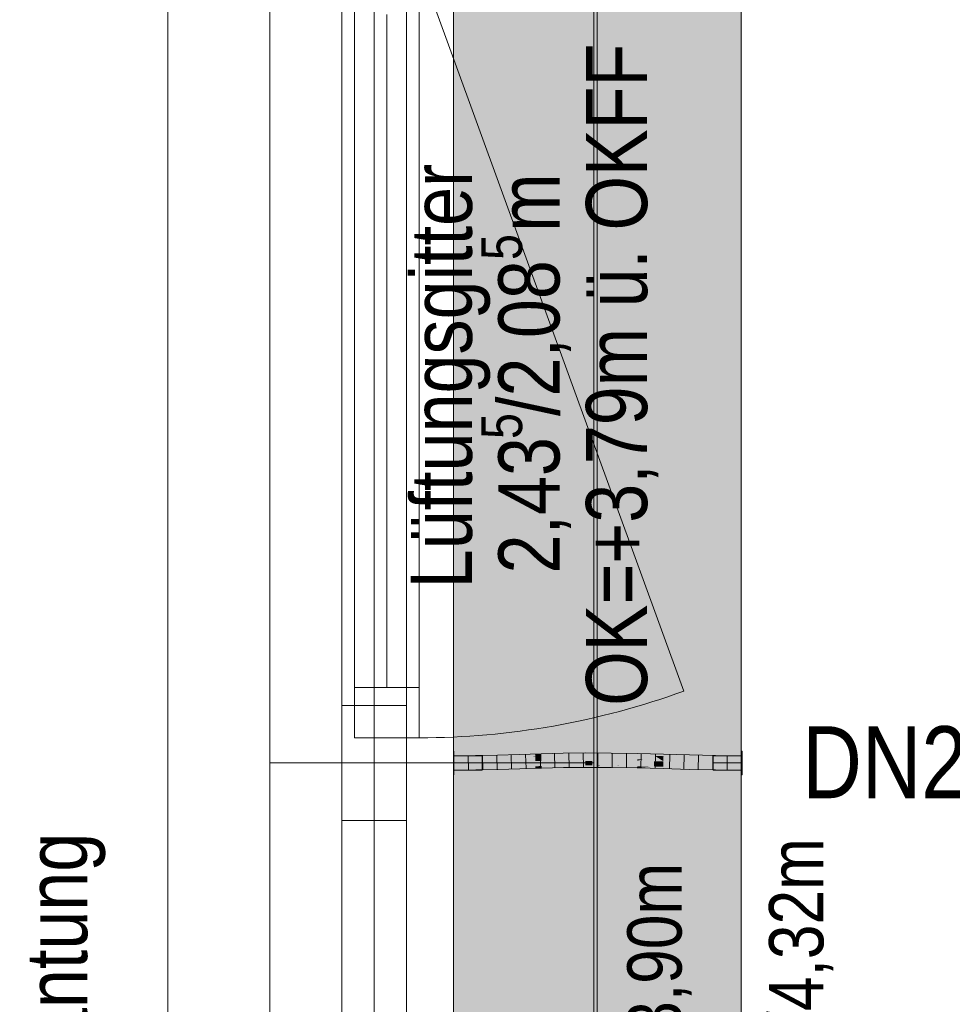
# Model space of a CAD drawing. Extents: x -500 to 300, y 62 to 1162.
# Tile 37 of 90: x -318 to -292, y 573 to 600. Entities that reach past the tile are written whole.
import ezdxf
from ezdxf.lldxf.tags import DXFTag

# ---------------------------------------------------------------- set-up
doc = ezdxf.new("R2010")
doc.units = 0
doc.layers.get('0').update_dxf_attribs({"lineweight": 13})
for name, color, linetype, lineweight, true_color in [('00_Beschriftung UZ', 3, 'Continuous', 35, 0x00ff00), ('30 -33 Aussenwände- 7 Fassade_ Elemente', 7, 'Continuous', 9, 0x00aacc), ('30 -35 Decken- 1 Konstruktion-Träger- Stahlbeton', 7, 'Continuous', 13, 0x33aa00), ('70 -72 Beschriftung- 1 Beschriftung allgemein', 7, 'Continuous', 9, 0xff6633), ('70 -72 Beschriftung- 2 Beschriftung Bauteile', 7, 'Continuous', 9, 0x9999ff), ('E_Leerrohr 20', 7, 'Continuous', 13, 0xcc0099), ('E_Leerrohr 20-Shading', 7, 'Continuous', 13, 0xcc0099), ('iwb_Schraffur_Unterzug', 7, 'Continuous', 5, 0xffffcc)]:
    doc.layers.add(name, color=color, linetype=linetype, lineweight=lineweight, true_color=true_color)
doc.layers.add('70 -71 Achsen- 1 Gebäudeachsen', color=7, linetype='STRICHPUNKT2-A06G93K98I', lineweight=18)
doc.layers.add('Detailelementbeschriftung', color=7, linetype='Continuous', lineweight=9)
doc.styles.get("Standard").update_dxf_attribs({"font": 'ARIALN.TTF'})
tags = doc.linetypes.add('fein_strichliert-A06G93KA8I', pattern=[4, 1, -2, 1]).pattern_tags.tags
tags[8:9] = [DXFTag(74, 4), DXFTag(75, 0), DXFTag(340, '0'), DXFTag(46, 0.0), DXFTag(50, 0.0), DXFTag(44, 0.0), DXFTag(45, 0.0)]
tags[6:7] = [DXFTag(74, 4), DXFTag(75, 0), DXFTag(340, '0'), DXFTag(46, 0.0), DXFTag(50, 0.0), DXFTag(44, 0.0), DXFTag(45, 0.0)]
tags[4:5] = [DXFTag(74, 4), DXFTag(75, 0), DXFTag(340, '0'), DXFTag(46, 0.0), DXFTag(50, 0.0), DXFTag(44, 0.0), DXFTag(45, 0.0)]
tags = doc.linetypes.add('STRICHPUNKT2', pattern=[12.7, 6.35, -3.175, 0, -3.175]).pattern_tags.tags
tags[10:11] = [DXFTag(74, 4), DXFTag(75, 0), DXFTag(340, '0'), DXFTag(46, 0.0), DXFTag(50, 0.0), DXFTag(44, 0.0), DXFTag(45, 0.0)]
tags[8:9] = [DXFTag(74, 4), DXFTag(75, 0), DXFTag(340, '0'), DXFTag(46, 0.0), DXFTag(50, 0.0), DXFTag(44, 0.0), DXFTag(45, 0.0)]
tags[6:7] = [DXFTag(74, 4), DXFTag(75, 0), DXFTag(340, '0'), DXFTag(46, 0.0), DXFTag(50, 0.0), DXFTag(44, 0.0), DXFTag(45, 0.0)]
tags[4:5] = [DXFTag(74, 4), DXFTag(75, 0), DXFTag(340, '0'), DXFTag(46, 0.0), DXFTag(50, 0.0), DXFTag(44, 0.0), DXFTag(45, 0.0)]
tags = doc.linetypes.add('STRICHPUNKT2-A06G93K98I', pattern=[12.7, 6.35, -3.175, 0, -3.175]).pattern_tags.tags
tags[10:11] = [DXFTag(74, 4), DXFTag(75, 0), DXFTag(340, '0'), DXFTag(46, 0.0), DXFTag(50, 0.0), DXFTag(44, 0.0), DXFTag(45, 0.0)]
tags[8:9] = [DXFTag(74, 4), DXFTag(75, 0), DXFTag(340, '0'), DXFTag(46, 0.0), DXFTag(50, 0.0), DXFTag(44, 0.0), DXFTag(45, 0.0)]
tags[6:7] = [DXFTag(74, 4), DXFTag(75, 0), DXFTag(340, '0'), DXFTag(46, 0.0), DXFTag(50, 0.0), DXFTag(44, 0.0), DXFTag(45, 0.0)]
tags[4:5] = [DXFTag(74, 4), DXFTag(75, 0), DXFTag(340, '0'), DXFTag(46, 0.0), DXFTag(50, 0.0), DXFTag(44, 0.0), DXFTag(45, 0.0)]

# ---------------------------------------------------------------- blocks, each defined once
blk = doc.blocks.new('Shading-A06G93IV8I', base_point=(-301.913, 579.378))
at = {"layer": 'E_Leerrohr 20-Shading', "color": 223, "true_color": 0xc67fb4}
for points in [[(-305.68, 579.601), (-305.681, 579.659), (-306.287, 579.599), (-306.287, 579.653)], [(-306.287, 579.595), (-305.68, 579.6), (-306.287, 579.599), (-305.68, 579.601)], [(-305.073, 579.614), (-305.075, 579.672), (-305.68, 579.601), (-305.681, 579.659)], [(-305.68, 579.6), (-305.073, 579.613), (-305.68, 579.601), (-305.073, 579.614)], [(-304.465, 579.631), (-304.467, 579.69), (-305.073, 579.613), (-305.075, 579.672)], [(-304.467, 579.69), (-304.465, 579.631), (-304.026, 579.703), (-304.026, 579.687)], [(-304.026, 579.687), (-304.465, 579.631), (-304.025, 579.646), (-304.095, 579.642)], [(-304.095, 579.642), (-303.856, 579.649), (-303.856, 579.654)], [(-304.026, 579.687), (-303.858, 579.708), (-304.026, 579.703)], [(-303.858, 579.708), (-304.026, 579.687), (-303.856, 579.654), (-304.025, 579.646)], [(-303.247, 579.68), (-303.248, 579.723), (-303.856, 579.654), (-303.858, 579.708)], [(-303.856, 579.649), (-303.247, 579.664), (-303.856, 579.654), (-303.247, 579.68)], [(-302.636, 579.693), (-302.636, 579.73), (-303.247, 579.68), (-303.248, 579.723)], [(-303.247, 579.664), (-302.636, 579.672), (-303.247, 579.68), (-302.636, 579.693)], [(-302.636, 579.693), (-302.27, 579.69), (-302.636, 579.73), (-302.269, 579.729)], [(-302.636, 579.672), (-301.909, 579.669), (-302.636, 579.693), (-301.909, 579.688)], [(-302.27, 579.69), (-301.909, 579.688), (-302.269, 579.729), (-301.909, 579.727)], [(-301.183, 579.664), (-301.182, 579.714), (-301.909, 579.688), (-301.909, 579.727)], [(-301.909, 579.669), (-301.183, 579.655), (-301.909, 579.688), (-301.183, 579.664)], [(-301.183, 579.664), (-301.053, 579.659), (-301.182, 579.714), (-300.732, 579.649)], [(-301.183, 579.655), (-300.684, 579.642), (-301.183, 579.664)], [(-301.182, 579.714), (-300.732, 579.649), (-300.456, 579.695), (-300.457, 579.641)], [(-300.732, 579.649), (-301.053, 579.659), (-300.693, 579.643), (-300.747, 579.645)], [(-300.747, 579.645), (-300.684, 579.642), (-300.693, 579.643)], [(-300.457, 579.641), (-300.732, 579.649), (-300.458, 579.637), (-300.693, 579.643)], [(-300.693, 579.643), (-300.684, 579.642), (-300.458, 579.637), (-300.458, 579.636)], [(-300.457, 579.641), (-300.458, 579.637), (-299.733, 579.618), (-299.733, 579.616)], [(-300.458, 579.637), (-300.458, 579.636), (-299.733, 579.616)], [(-299.733, 579.618), (-299.732, 579.675), (-300.457, 579.641), (-300.456, 579.695)], [(-299.01, 579.601), (-299.009, 579.66), (-299.733, 579.618), (-299.732, 579.675)], [(-299.733, 579.616), (-299.01, 579.601), (-299.733, 579.618)], [(-298.287, 579.595), (-298.287, 579.653), (-299.01, 579.601), (-299.009, 579.66)], [(-306.287, 579.253), (-305.675, 579.262), (-306.287, 579.312), (-305.676, 579.317)], [(-306.287, 579.253), (-305.675, 579.259), (-305.675, 579.262)], [(-305.065, 579.285), (-305.066, 579.331), (-305.675, 579.262), (-305.676, 579.317)], [(-305.675, 579.259), (-305.064, 579.272), (-305.675, 579.262), (-305.065, 579.285)], [(-304.456, 579.315), (-304.457, 579.348), (-305.065, 579.285), (-305.066, 579.331)], [(-305.064, 579.272), (-304.455, 579.29), (-305.065, 579.285), (-304.456, 579.315)], [(-304.456, 579.315), (-304.023, 579.337), (-304.457, 579.348), (-304.023, 579.361)], [(-304.456, 579.315), (-304.455, 579.29), (-304.023, 579.337), (-304.022, 579.303)], [(-304.023, 579.337), (-303.848, 579.346), (-304.023, 579.361), (-303.849, 579.366)], [(-304.022, 579.303), (-303.847, 579.308), (-304.023, 579.337), (-303.848, 579.346)], [(-303.241, 579.372), (-303.241, 579.381), (-303.848, 579.346), (-303.849, 579.366)], [(-303.847, 579.308), (-303.24, 579.323), (-303.848, 579.346), (-303.241, 579.372)], [(-303.241, 579.372), (-302.635, 579.385), (-303.241, 579.381), (-302.635, 579.387)], [(-303.24, 579.323), (-302.635, 579.33), (-303.241, 579.372), (-302.635, 579.385)], [(-302.635, 579.389), (-302.635, 579.387), (-302.467, 579.388), (-302.576, 579.386)], [(-302.438, 579.388), (-302.635, 579.389), (-302.467, 579.388)], [(-302.635, 579.387), (-302.635, 579.385), (-302.576, 579.386)], [(-302.275, 579.383), (-302.576, 579.386), (-302.275, 579.382), (-302.635, 579.385)], [(-302.275, 579.382), (-302.635, 579.385), (-302.275, 579.382)], [(-302.275, 579.382), (-302.635, 579.385), (-302.276, 579.329), (-302.635, 579.33)], [(-302.576, 579.386), (-302.355, 579.387), (-302.467, 579.388)], [(-302.576, 579.386), (-302.275, 579.383), (-302.355, 579.387), (-302.275, 579.385)], [(-302.275, 579.383), (-302.576, 579.386), (-302.275, 579.383)], [(-302.355, 579.387), (-302.438, 579.388), (-302.467, 579.388)], [(-302.059, 579.384), (-302.438, 579.388), (-302.355, 579.387)], [(-301.912, 579.383), (-301.912, 579.386), (-302.438, 579.388)], [(-302.275, 579.386), (-302.355, 579.387), (-302.275, 579.385)], [(-301.913, 579.378), (-302.275, 579.382), (-301.913, 579.327), (-302.276, 579.329)], [(-301.913, 579.38), (-302.275, 579.386), (-302.275, 579.385)], [(-301.913, 579.38), (-301.912, 579.383), (-302.275, 579.386), (-302.059, 579.384)], [(-302.275, 579.383), (-301.913, 579.38), (-302.275, 579.385)], [(-302.202, 579.382), (-302.275, 579.383), (-302.275, 579.382)], [(-302.202, 579.382), (-302.275, 579.382), (-301.913, 579.378), (-302.275, 579.382)], [(-301.913, 579.378), (-301.913, 579.38), (-302.202, 579.382)], [(-301.912, 579.383), (-301.913, 579.38), (-301.19, 579.358), (-301.585, 579.369)], [(-301.913, 579.38), (-301.913, 579.378), (-301.585, 579.369)], [(-301.913, 579.378), (-301.913, 579.327), (-301.19, 579.356), (-301.191, 579.314)], [(-301.913, 579.378), (-301.19, 579.356), (-301.585, 579.369)], [(-301.912, 579.383), (-301.189, 579.363), (-301.912, 579.386), (-301.189, 579.37)], [(-301.189, 579.37), (-301.189, 579.372), (-301.912, 579.386)], [(-301.912, 579.383), (-301.19, 579.358), (-301.189, 579.363)], [(-301.585, 579.369), (-301.19, 579.356), (-301.19, 579.358)], [(-301.19, 579.356), (-301.191, 579.314), (-300.896, 579.343)], [(-300.896, 579.343), (-301.191, 579.314), (-300.466, 579.324), (-300.467, 579.295)], [(-300.826, 579.35), (-301.189, 579.363), (-300.871, 579.346), (-301.19, 579.358)], [(-301.19, 579.358), (-301.19, 579.356), (-300.871, 579.346), (-300.896, 579.343)], [(-301.189, 579.37), (-300.759, 579.357), (-301.189, 579.372), (-300.733, 579.36)], [(-300.733, 579.36), (-300.727, 579.36), (-301.189, 579.372)], [(-300.826, 579.35), (-300.759, 579.357), (-301.189, 579.363), (-301.189, 579.37)], [(-300.871, 579.346), (-300.896, 579.343), (-300.466, 579.331), (-300.466, 579.324)], [(-300.466, 579.337), (-300.826, 579.35), (-300.466, 579.331), (-300.871, 579.346)], [(-300.466, 579.337), (-300.465, 579.348), (-300.826, 579.35), (-300.759, 579.357)], [(-300.759, 579.357), (-300.598, 579.356), (-300.733, 579.36)], [(-300.759, 579.357), (-300.465, 579.348), (-300.598, 579.356), (-300.465, 579.351)], [(-300.598, 579.356), (-300.727, 579.36), (-300.733, 579.36)], [(-300.465, 579.351), (-300.465, 579.353), (-300.727, 579.36)], [(-300.466, 579.324), (-300.467, 579.295), (-299.741, 579.29), (-299.741, 579.275)], [(-299.741, 579.31), (-299.74, 579.325), (-300.466, 579.337), (-300.465, 579.348)], [(-299.741, 579.31), (-300.466, 579.337), (-299.741, 579.302), (-300.466, 579.331)], [(-300.466, 579.331), (-300.466, 579.324), (-299.741, 579.302), (-299.741, 579.29)], [(-299.74, 579.326), (-299.74, 579.334), (-300.465, 579.351), (-300.465, 579.353)], [(-299.74, 579.325), (-299.74, 579.326), (-300.465, 579.348), (-300.465, 579.351)], [(-299.014, 579.288), (-299.74, 579.325), (-299.741, 579.31)], [(-299.014, 579.288), (-299.741, 579.31), (-299.014, 579.279), (-299.741, 579.302)], [(-299.741, 579.302), (-299.741, 579.29), (-299.014, 579.279), (-299.015, 579.264)], [(-299.741, 579.29), (-299.741, 579.275), (-299.015, 579.264), (-299.015, 579.26)], [(-299.014, 579.306), (-299.014, 579.318), (-299.74, 579.326), (-299.74, 579.334)], [(-299.15, 579.31), (-299.74, 579.326), (-299.74, 579.325)], [(-299.014, 579.288), (-299.014, 579.306), (-299.74, 579.325), (-299.15, 579.31)], [(-299.014, 579.279), (-299.015, 579.264), (-298.287, 579.268), (-298.287, 579.253)], [(-299.015, 579.264), (-299.015, 579.26), (-298.287, 579.253)], [(-298.287, 579.298), (-298.287, 579.312), (-299.014, 579.306), (-299.014, 579.318)], [(-298.287, 579.298), (-299.014, 579.306), (-298.287, 579.277), (-299.014, 579.288)], [(-298.287, 579.277), (-299.014, 579.288), (-298.287, 579.268), (-299.014, 579.279)]]:
    blk.add_solid(points, dxfattribs=at)
at = {"layer": 'E_Leerrohr 20-Shading', "color": 231, "true_color": 0xe17fc9}
for points in [[(-305.678, 579.459), (-305.68, 579.6), (-306.287, 579.453), (-306.287, 579.595)], [(-305.073, 579.604), (-305.073, 579.613), (-305.68, 579.6)], [(-305.678, 579.459), (-305.07, 579.472), (-305.68, 579.6), (-305.073, 579.604)], [(-304.461, 579.49), (-304.465, 579.631), (-305.07, 579.472), (-305.073, 579.613)], [(-304.461, 579.49), (-304.095, 579.642), (-304.465, 579.631)], [(-304.095, 579.642), (-304.461, 579.49), (-304.025, 579.641), (-304.024, 579.503)], [(-304.46, 579.464), (-304.024, 579.503), (-304.461, 579.49)], [(-304.46, 579.464), (-303.851, 579.469), (-304.024, 579.503), (-303.852, 579.504)], [(-303.856, 579.637), (-303.856, 579.649), (-304.095, 579.642)], [(-304.024, 579.503), (-303.853, 579.508), (-304.025, 579.641), (-303.856, 579.637)], [(-303.852, 579.504), (-303.853, 579.508), (-304.024, 579.503)], [(-303.246, 579.626), (-303.247, 579.664), (-303.856, 579.637), (-303.856, 579.649)], [(-303.856, 579.637), (-303.853, 579.508), (-303.246, 579.626), (-303.244, 579.524)], [(-303.853, 579.508), (-303.244, 579.523), (-303.244, 579.524)], [(-303.244, 579.509), (-303.244, 579.523), (-303.852, 579.504), (-303.853, 579.508)], [(-303.851, 579.469), (-303.243, 579.474), (-303.852, 579.504), (-303.244, 579.509)], [(-302.636, 579.621), (-302.636, 579.672), (-303.246, 579.626), (-303.247, 579.664)], [(-303.246, 579.626), (-303.244, 579.524), (-302.636, 579.621), (-302.636, 579.537)], [(-302.636, 579.537), (-303.244, 579.524), (-302.636, 579.534), (-303.244, 579.523)], [(-303.244, 579.523), (-302.636, 579.53), (-302.636, 579.534)], [(-302.635, 579.511), (-302.636, 579.53), (-303.244, 579.509), (-303.244, 579.523)], [(-303.243, 579.474), (-302.635, 579.476), (-303.244, 579.509), (-302.635, 579.511)], [(-301.91, 579.623), (-301.909, 579.669), (-302.636, 579.621), (-302.636, 579.672)], [(-302.271, 579.622), (-302.636, 579.621), (-302.272, 579.542), (-302.636, 579.537)], [(-302.272, 579.538), (-302.272, 579.542), (-302.636, 579.534), (-302.636, 579.537)], [(-302.272, 579.529), (-302.272, 579.538), (-302.636, 579.53), (-302.636, 579.534)], [(-302.635, 579.511), (-302.272, 579.529), (-302.636, 579.53)], [(-302.635, 579.511), (-301.911, 579.506), (-302.272, 579.529), (-301.911, 579.524)], [(-302.635, 579.511), (-302.635, 579.476), (-302.439, 579.509), (-302.439, 579.476)], [(-302.439, 579.476), (-301.911, 579.475), (-302.439, 579.509), (-301.911, 579.506)], [(-301.91, 579.623), (-302.271, 579.622), (-301.911, 579.546), (-302.272, 579.542)], [(-301.911, 579.546), (-302.272, 579.542), (-301.911, 579.527), (-302.272, 579.529)], [(-301.911, 579.524), (-301.911, 579.527), (-302.272, 579.529)], [(-301.91, 579.623), (-301.911, 579.546), (-301.183, 579.633), (-301.185, 579.55)], [(-301.185, 579.55), (-301.911, 579.546), (-301.186, 579.519), (-301.911, 579.527)], [(-301.911, 579.527), (-301.186, 579.514), (-301.186, 579.519)], [(-301.186, 579.51), (-301.186, 579.514), (-301.911, 579.524), (-301.911, 579.527)], [(-301.911, 579.506), (-301.186, 579.496), (-301.911, 579.524), (-301.186, 579.51)], [(-301.911, 579.475), (-301.187, 579.471), (-301.911, 579.506), (-301.186, 579.496)], [(-301.183, 579.633), (-301.183, 579.655), (-301.91, 579.623), (-301.909, 579.669)], [(-301.041, 579.551), (-301.185, 579.55), (-301.167, 579.519), (-301.186, 579.519)], [(-301.186, 579.514), (-300.461, 579.499), (-301.167, 579.519), (-300.475, 579.508)], [(-301.186, 579.519), (-301.186, 579.514), (-301.167, 579.519)], [(-300.725, 579.502), (-301.186, 579.514), (-300.725, 579.499), (-301.186, 579.51)], [(-300.461, 579.499), (-301.186, 579.514), (-300.725, 579.502)], [(-301.186, 579.51), (-301.186, 579.496), (-300.725, 579.499), (-300.726, 579.488)], [(-301.183, 579.633), (-301.185, 579.55), (-300.684, 579.642), (-301.041, 579.551)], [(-300.684, 579.642), (-301.183, 579.655), (-301.183, 579.633)], [(-300.475, 579.508), (-300.543, 579.552), (-301.167, 579.519), (-301.041, 579.551)], [(-300.543, 579.552), (-300.684, 579.642), (-301.041, 579.551)], [(-300.726, 579.468), (-300.462, 579.466), (-300.725, 579.502), (-300.461, 579.495)], [(-300.725, 579.502), (-300.461, 579.495), (-300.461, 579.499)], [(-300.458, 579.636), (-300.684, 579.642), (-300.46, 579.552), (-300.543, 579.552)], [(-300.46, 579.552), (-300.543, 579.552), (-300.461, 579.508), (-300.475, 579.508)], [(-300.475, 579.508), (-300.461, 579.499), (-300.461, 579.508)], [(-300.46, 579.552), (-300.461, 579.508), (-299.735, 579.553), (-299.736, 579.496)], [(-300.461, 579.508), (-300.461, 579.499), (-299.736, 579.496), (-299.736, 579.493)], [(-300.461, 579.495), (-299.737, 579.475), (-300.461, 579.499), (-299.736, 579.493)], [(-299.735, 579.553), (-299.733, 579.616), (-300.46, 579.552), (-300.458, 579.636)], [(-299.736, 579.493), (-299.011, 579.488), (-299.735, 579.553), (-299.01, 579.556)], [(-299.01, 579.556), (-299.01, 579.601), (-299.735, 579.553), (-299.733, 579.616)], [(-298.287, 579.488), (-298.287, 579.595), (-299.011, 579.488), (-299.01, 579.601)], [(-305.678, 579.455), (-305.678, 579.459), (-306.287, 579.453)], [(-306.287, 579.312), (-305.676, 579.317), (-306.287, 579.453), (-305.678, 579.455)], [(-305.069, 579.459), (-305.07, 579.472), (-305.678, 579.455), (-305.678, 579.459)], [(-305.678, 579.455), (-305.678, 579.45), (-305.069, 579.459), (-305.069, 579.44)], [(-305.678, 579.45), (-305.676, 579.317), (-305.069, 579.44), (-305.066, 579.331)], [(-304.46, 579.464), (-304.461, 579.49), (-305.069, 579.459), (-305.07, 579.472)], [(-305.069, 579.459), (-305.069, 579.44), (-304.46, 579.464), (-304.459, 579.428)], [(-305.069, 579.44), (-305.066, 579.331), (-304.459, 579.428), (-304.457, 579.348)], [(-304.46, 579.464), (-304.459, 579.428), (-303.851, 579.469), (-303.85, 579.415)], [(-304.459, 579.428), (-304.457, 579.348), (-303.85, 579.415), (-303.849, 579.366)], [(-303.851, 579.469), (-303.85, 579.415), (-303.243, 579.474), (-303.242, 579.404)], [(-303.85, 579.415), (-303.849, 579.366), (-303.242, 579.404), (-303.241, 579.381)], [(-302.635, 579.476), (-303.243, 579.474), (-302.635, 579.402), (-303.242, 579.417)], [(-303.242, 579.417), (-303.242, 579.404), (-302.635, 579.402), (-302.635, 579.399)], [(-303.242, 579.404), (-303.241, 579.381), (-302.635, 579.399), (-302.635, 579.389)], [(-302.438, 579.4), (-302.439, 579.476), (-302.635, 579.402), (-302.635, 579.476)], [(-302.438, 579.4), (-302.635, 579.402), (-302.531, 579.399)], [(-302.635, 579.402), (-302.635, 579.399), (-302.531, 579.399)], [(-302.438, 579.4), (-302.635, 579.399), (-302.438, 579.388), (-302.635, 579.389)], [(-301.911, 579.475), (-302.439, 579.476), (-301.912, 579.401), (-302.438, 579.4)], [(-301.912, 579.401), (-302.438, 579.4), (-301.912, 579.386), (-302.438, 579.388)], [(-301.911, 579.475), (-301.912, 579.401), (-301.187, 579.471), (-301.188, 579.411)], [(-301.912, 579.401), (-301.912, 579.386), (-301.188, 579.411), (-301.189, 579.372)], [(-301.188, 579.411), (-301.189, 579.372), (-300.726, 579.419), (-300.727, 579.36)], [(-300.726, 579.468), (-301.187, 579.471), (-300.726, 579.419), (-301.188, 579.411)], [(-301.186, 579.496), (-301.187, 579.471), (-300.726, 579.488), (-300.726, 579.468)], [(-300.726, 579.419), (-300.727, 579.36), (-300.463, 579.424), (-300.465, 579.353)], [(-300.726, 579.468), (-300.726, 579.419), (-300.462, 579.466), (-300.463, 579.424)], [(-300.463, 579.424), (-300.465, 579.353), (-299.737, 579.438), (-299.74, 579.334)], [(-300.462, 579.466), (-300.463, 579.424), (-299.737, 579.46), (-299.737, 579.438)], [(-299.737, 579.46), (-299.737, 579.475), (-300.462, 579.466), (-300.461, 579.495)], [(-299.737, 579.438), (-299.74, 579.334), (-299.012, 579.449), (-299.014, 579.318)], [(-299.737, 579.475), (-299.012, 579.46), (-299.736, 579.493), (-299.011, 579.488)], [(-299.012, 579.46), (-299.737, 579.475), (-299.737, 579.47)], [(-299.737, 579.46), (-299.012, 579.455), (-299.737, 579.47), (-299.012, 579.46)], [(-299.737, 579.46), (-299.737, 579.438), (-299.012, 579.455), (-299.012, 579.449)], [(-299.012, 579.449), (-299.014, 579.318), (-298.287, 579.453), (-298.287, 579.312)], [(-299.012, 579.46), (-298.287, 579.453), (-299.011, 579.488), (-298.287, 579.488)], [(-298.287, 579.453), (-299.012, 579.46), (-299.012, 579.455)], [(-299.012, 579.455), (-299.012, 579.449), (-298.287, 579.453)]]:
    blk.add_solid(points, dxfattribs=at)
blk = doc.blocks.new('Shading-A06G93IX8I', base_point=(-299.075, 579.409))
at = {"layer": 'E_Leerrohr 20-Shading', "color": 213, "true_color": 0xd67fc0}
for points in [[(-298.287, 579.783), (-298.287, 579.453), (-298.275, 579.783), (-298.275, 579.453)], [(-299.075, 579.653), (-299.075, 579.453), (-298.287, 579.653), (-298.287, 579.453)], [(-298.287, 579.453), (-299.075, 579.453), (-298.287, 579.404), (-299.075, 579.409)], [(-299.075, 579.409), (-299.075, 579.253), (-298.287, 579.404), (-298.287, 579.253)], [(-298.275, 579.453), (-298.287, 579.453), (-298.275, 579.388), (-298.287, 579.388)], [(-298.275, 579.243), (-298.275, 579.388), (-298.287, 579.243), (-298.287, 579.388)], [(-298.275, 579.182), (-298.275, 579.243), (-298.287, 579.182), (-298.287, 579.243)], [(-298.287, 579.182), (-298.287, 579.123), (-298.275, 579.182), (-298.275, 579.123)]]:
    blk.add_solid(points, dxfattribs=at)
blk = doc.blocks.new('Shading-A06G93IZ8I', base_point=(-306.287, 579.253))
at = {"layer": 'E_Leerrohr 20-Shading', "color": 213, "true_color": 0xd67fc0}
for points in [[(-306.287, 579.453), (-306.287, 579.783), (-306.299, 579.453), (-306.299, 579.783)], [(-305.499, 579.453), (-305.499, 579.653), (-306.287, 579.453), (-306.287, 579.653)], [(-306.287, 579.388), (-306.287, 579.453), (-306.299, 579.388), (-306.299, 579.453)], [(-306.299, 579.388), (-306.299, 579.232), (-306.287, 579.388), (-306.287, 579.232)], [(-306.299, 579.232), (-306.299, 579.123), (-306.287, 579.232), (-306.287, 579.123)], [(-306.287, 579.253), (-305.499, 579.253), (-306.287, 579.453), (-305.499, 579.449)], [(-305.499, 579.449), (-305.499, 579.453), (-306.287, 579.453)]]:
    blk.add_solid(points, dxfattribs=at)
blk = doc.blocks.new('Referenz-A06G93KB8I')
at = {"layer": '30 -33 Aussenwände- 7 Fassade_ Elemente', "color": 0, "linetype": 'Continuous', "lineweight": -2, "ltscale": 0.13}
for p, q in [((-314.239, 550.853), (-314.239, 608.053)), ((-298.299, 604.853), (-298.299, 554.053)), ((-309.399, 602.553), (-309.399, 579.453)), ((-307.599, 579.453), (-307.599, 602.553)), ((-309.049, 601.653), (-309.049, 580.153)), ((-307.249, 580.153), (-307.249, 601.653)), ((-308.149, 581.553), (-308.149, 600.253)), ((-309.049, 581.553), (-307.249, 581.553)), ((-309.049, 580.153), (-309.049, 581.553)), ((-307.249, 581.553), (-307.249, 580.153)), ((-309.399, 579.453), (-309.399, 581.053)), ((-309.399, 581.053), (-307.599, 581.053)), ((-307.599, 581.053), (-307.599, 579.453)), ((-309.049, 580.153), (-307.249, 580.153)), ((-307.249, 580.153), (-309.049, 580.153)), ((-309.399, 577.853), (-309.399, 579.453)), ((-307.599, 579.453), (-309.399, 579.453)), ((-309.399, 579.453), (-307.599, 579.453)), ((-309.399, 579.453), (-309.399, 556.353)), ((-307.599, 556.353), (-307.599, 579.453)), ((-307.599, 579.453), (-307.599, 577.853)), ((-307.599, 577.853), (-309.399, 577.853)), ((-308.499, 577.853), (-308.499, 558.153))]:
    blk.add_line(p, q, dxfattribs=at)
at = {"layer": '30 -33 Aussenwände- 7 Fassade_ Elemente', "color": 0, "lineweight": -2}
for p, q in [((-311.399, 579.453), (-311.399, 602.353)), ((-311.399, 556.553), (-311.399, 602.353)), ((-302.399, 579.453), (-302.399, 602.353)), ((-302.399, 556.553), (-302.399, 602.353)), ((-309.399, 558.153), (-309.399, 600.753)), ((-309.399, 581.053), (-309.399, 600.753)), ((-308.499, 600.753), (-308.499, 558.153)), ((-307.599, 600.753), (-307.599, 558.153)), ((-309.049, 581.553), (-309.049, 600.253)), ((-308.149, 581.553), (-308.149, 600.253)), ((-307.249, 600.253), (-307.249, 581.553)), ((-309.049, 580.153), (-309.049, 581.553)), ((-307.249, 581.553), (-309.049, 581.553)), ((-307.249, 581.553), (-307.249, 580.153)), ((-309.399, 581.053), (-307.599, 581.053)), ((-309.399, 579.453), (-309.399, 581.053)), ((-307.599, 581.053), (-307.599, 579.453)), ((-307.249, 580.153), (-309.049, 580.153)), ((-311.399, 556.553), (-311.399, 579.453)), ((-311.399, 579.453), (-309.399, 579.453)), ((-309.399, 579.453), (-309.399, 577.853)), ((-307.599, 579.453), (-309.399, 579.453)), ((-307.599, 577.853), (-307.599, 579.453)), ((-307.599, 579.453), (-302.399, 579.453)), ((-302.399, 556.553), (-302.399, 579.453)), ((-307.599, 577.853), (-309.399, 577.853)), ((-309.399, 558.153), (-309.399, 577.853)), ((-308.499, 577.853), (-308.499, 558.153)), ((-307.599, 577.853), (-307.599, 558.153))]:
    blk.add_line(p, q, dxfattribs=at)
at = {"layer": '30 -33 Aussenwände- 7 Fassade_ Elemente', "color": 0, "linetype": 'fein_strichliert-A06G93KA8I', "lineweight": -2, "ltscale": 0.13}
blk.add_line((-307.249, 601.653), (-299.895, 581.45), dxfattribs=at)
blk.add_ellipse((-307.249, 601.653), major_axis=(0, -21.5), ratio=1, start_param=0, end_param=0.349066, dxfattribs=at)
at = {"layer": '30 -35 Decken- 1 Konstruktion-Träger- Stahlbeton', "color": 0, "linetype": 'fein_strichliert-A06G93KA8I', "lineweight": -2, "ltscale": 0.13}
for p, q in [((-306.299, 995.453), (-306.299, 388.453)), ((-298.299, 995.453), (-298.299, 388.453))]:
    blk.add_line(p, q, dxfattribs=at)
at = {"layer": '70 -71 Achsen- 1 Gebäudeachsen', "color": 0, "linetype": 'STRICHPUNKT2-A06G93K98I', "lineweight": -2, "ltscale": 0.13}
blk.add_line((-302.299, 1084.393), (-302.299, 84.953), dxfattribs=at)
at = {"layer": '00_Beschriftung UZ', "color": 0, "linetype": 'ByBlock', "lineweight": -2, "ltscale": 0.13, "char_height": 1.51033, "attachment_point": 1, "rotation": 90}
for s, insert in [('{\\fArial Narrow;UK RD +4,32m/4,32m}', (-297.524, 560.396)), ('{\\fArial Narrow;UK UZ +3,90m/3,90m}', (-301.465, 559.901))]:
    blk.add_mtext(s, dxfattribs=dict(at, insert=insert))
at = {"layer": '70 -72 Beschriftung- 1 Beschriftung allgemein', "color": 0, "linetype": 'Continuous', "lineweight": -2, "ltscale": 0.13, "attachment_point": 1, "rotation": 90}
for s, insert, char_height in [('{\\fArial Narrow;OKFF}', (-302.614, 594.248), 1.7), ('{\\fArial Narrow;Lüftungsgitter}', (-307.483, 584.305), 1.7), ('{\\fArial Narrow;m}', (-305.049, 594.212), 1.7), ('{\\fArial Narrow;/2,08}', (-305.049, 589.093), 1.7), ('{\\fArial Narrow;5}', (-305.522, 593.428), 1.13339), ('{\\fArial Narrow;ü.}', (-302.614, 592.106), 1.7), ('{\\fArial Narrow;OK=+3,79m}', (-302.614, 581.04), 1.7), ('{\\fArial Narrow;5}', (-305.522, 588.454), 1.13339), ('{\\fArial Narrow;2,43}', (-305.049, 584.718), 1.7)]:
    blk.add_mtext(s, dxfattribs=dict(at, insert=insert, char_height=char_height))
at = {"layer": '70 -72 Beschriftung- 2 Beschriftung Bauteile', "color": 0, "linetype": 'Continuous', "lineweight": -2, "ltscale": 0.13, "insert": (-318.179, 556.617), "char_height": 1.7, "attachment_point": 1, "rotation": 90}
blk.add_mtext('{\\fArial Narrow;Außenkante Aufkantung}', dxfattribs=at)
blk = doc.blocks.new('Referenz-A06G93KD8I')
at = {"layer": 'iwb_Schraffur_Unterzug', "linetype": 'Continuous', "ltscale": 0.13}
blk.add_hatch(color=256, dxfattribs=at).paths.add_polyline_path([(-302.298, 995.453), (-298.298, 995.453), (-298.298, 553.453), (-306.298, 553.453), (-306.298, 995.453)])
blk.add_solid([(-306.28, 223.382), (-306.28, 995.453), (-298.28, 223.382), (-298.28, 995.453)], dxfattribs=at)
blk = doc.blocks.new('Enddeckel-A06G93P98I')
at = {"color": 0, "linetype": 'ByBlock', "lineweight": -2, "ltscale": 0.13}
for p, q in [((-306.287, 579.783), (-306.299, 579.783)), ((-306.299, 579.59), (-306.299, 579.783)), ((-306.287, 579.59), (-306.287, 579.783)), ((-306.299, 579.317), (-306.299, 579.59)), ((-305.499, 579.653), (-306.287, 579.653)), ((-306.287, 579.536), (-306.287, 579.653)), ((-306.287, 579.317), (-306.287, 579.59)), ((-306.287, 579.371), (-306.287, 579.536)), ((-305.499, 579.536), (-305.499, 579.653)), ((-305.499, 579.371), (-305.499, 579.536)), ((-306.299, 579.123), (-306.299, 579.317)), ((-306.287, 579.253), (-306.287, 579.371)), ((-306.287, 579.123), (-306.287, 579.317)), ((-306.287, 579.253), (-305.499, 579.253)), ((-305.499, 579.253), (-305.499, 579.371)), ((-306.299, 579.123), (-306.287, 579.123))]:
    blk.add_line(p, q, dxfattribs=at)
at = {"color": 0, "linetype": 'STRICHPUNKT2', "lineweight": 5, "ltscale": 0.13}
blk.add_line((-306.287, 579.453), (-305.499, 579.453), dxfattribs=at)
blk = doc.blocks.new('Enddeckel-A06G93PB8I')
at = {"color": 0, "linetype": 'ByBlock', "lineweight": -2, "ltscale": 0.13}
for p, q in [((-298.275, 579.783), (-298.287, 579.783)), ((-298.287, 579.783), (-298.287, 579.59)), ((-298.275, 579.783), (-298.275, 579.59)), ((-298.287, 579.653), (-299.075, 579.653)), ((-299.075, 579.653), (-299.075, 579.536)), ((-299.075, 579.536), (-299.075, 579.371)), ((-298.287, 579.653), (-298.287, 579.536)), ((-298.287, 579.59), (-298.287, 579.317)), ((-298.287, 579.536), (-298.287, 579.371)), ((-298.275, 579.59), (-298.275, 579.317)), ((-299.075, 579.371), (-299.075, 579.253)), ((-299.075, 579.253), (-298.287, 579.253)), ((-298.287, 579.371), (-298.287, 579.253)), ((-298.287, 579.317), (-298.287, 579.123)), ((-298.275, 579.317), (-298.275, 579.123)), ((-298.287, 579.123), (-298.275, 579.123))]:
    blk.add_line(p, q, dxfattribs=at)
at = {"color": 0, "linetype": 'STRICHPUNKT2', "lineweight": 5, "ltscale": 0.13}
blk.add_line((-298.287, 579.453), (-299.075, 579.453), dxfattribs=at)
blk = doc.blocks.new('Flexrohr-A06G93PD8I')
at = {"color": 0, "linetype": 'ByBlock', "lineweight": -2, "ltscale": 0.13}
for p, q in [((-305.681, 579.659), (-306.287, 579.653)), ((-306.287, 579.653), (-306.287, 579.253)), ((-306.285, 579.641), (-306.285, 579.265)), ((-305.887, 579.645), (-305.883, 579.269)), ((-305.075, 579.672), (-305.681, 579.659)), ((-305.489, 579.651), (-305.482, 579.275)), ((-305.09, 579.66), (-305.08, 579.284)), ((-304.467, 579.69), (-305.075, 579.672)), ((-304.691, 579.671), (-304.68, 579.295)), ((-303.858, 579.708), (-304.467, 579.69)), ((-304.291, 579.683), (-304.28, 579.307)), ((-303.891, 579.695), (-303.881, 579.319)), ((-303.248, 579.723), (-303.858, 579.708)), ((-303.49, 579.705), (-303.482, 579.329)), ((-302.636, 579.73), (-303.248, 579.723)), ((-303.089, 579.713), (-303.083, 579.337)), ((-302.687, 579.718), (-302.685, 579.342)), ((-301.909, 579.727), (-302.636, 579.73)), ((-302.285, 579.717), (-302.287, 579.341)), ((-301.182, 579.714), (-301.909, 579.727)), ((-301.884, 579.715), (-301.888, 579.339)), ((-301.483, 579.707), (-301.489, 579.331)), ((-300.456, 579.695), (-301.182, 579.714)), ((-301.082, 579.699), (-301.09, 579.323)), ((-300.681, 579.689), (-300.691, 579.313)), ((-299.732, 579.675), (-300.456, 579.695)), ((-300.281, 579.678), (-300.291, 579.302)), ((-299.882, 579.667), (-299.891, 579.291)), ((-299.009, 579.66), (-299.732, 579.675)), ((-299.483, 579.658), (-299.491, 579.282)), ((-299.084, 579.649), (-299.09, 579.273)), ((-298.287, 579.653), (-299.009, 579.66)), ((-298.685, 579.645), (-298.688, 579.269)), ((-298.287, 579.653), (-298.287, 579.253)), ((-305.675, 579.259), (-306.287, 579.253)), ((-305.064, 579.272), (-305.675, 579.259)), ((-304.455, 579.29), (-305.064, 579.272)), ((-303.847, 579.308), (-304.455, 579.29)), ((-303.24, 579.323), (-303.847, 579.308)), ((-302.635, 579.33), (-303.24, 579.323)), ((-301.913, 579.327), (-302.635, 579.33)), ((-301.191, 579.314), (-301.913, 579.327)), ((-300.467, 579.295), (-301.191, 579.314)), ((-299.741, 579.275), (-300.467, 579.295)), ((-299.015, 579.26), (-299.741, 579.275)), ((-298.287, 579.253), (-299.015, 579.26))]:
    blk.add_line(p, q, dxfattribs=at)
blk = doc.blocks.new('Einzeiliger Text-A06G93PF8I')
at = {"color": 0, "lineweight": -2, "insert": (-296.598, 580.473), "char_height": 2, "attachment_point": 1}
blk.add_mtext('{\\fArial Narrow;DN20 in UZ}', dxfattribs=at)

msp = doc.modelspace()

# ---------------------------------------------------------------- block references
at = {"color": 8, "lineweight": 13, "ltscale": 0.13, "true_color": 0x808080}
msp.add_blockref('Referenz-A06G93KB8I', (0, 0), dxfattribs=at)
at = {"color": 8, "lineweight": 25, "ltscale": 0.25, "true_color": 0x808080}
msp.add_blockref('Referenz-A06G93KD8I', (0, 0), dxfattribs=at)
at = {"layer": 'Detailelementbeschriftung', "ltscale": 0.13}
msp.add_blockref('Einzeiliger Text-A06G93PF8I', (0, 0), dxfattribs=at)
at = {"layer": 'E_Leerrohr 20'}
for name, p in [('Shading-A06G93IZ8I', (-306.287, 579.253)), ('Shading-A06G93IX8I', (-299.075, 579.409)), ('Shading-A06G93IV8I', (-301.913, 579.378))]:
    msp.add_blockref(name, p, dxfattribs=at)
at = {"layer": 'E_Leerrohr 20', "ltscale": 0.13}
for name in ['Enddeckel-A06G93P98I', 'Enddeckel-A06G93PB8I', 'Flexrohr-A06G93PD8I']:
    msp.add_blockref(name, (0, 0), dxfattribs=at)

doc.saveas('drawing.dxf')
